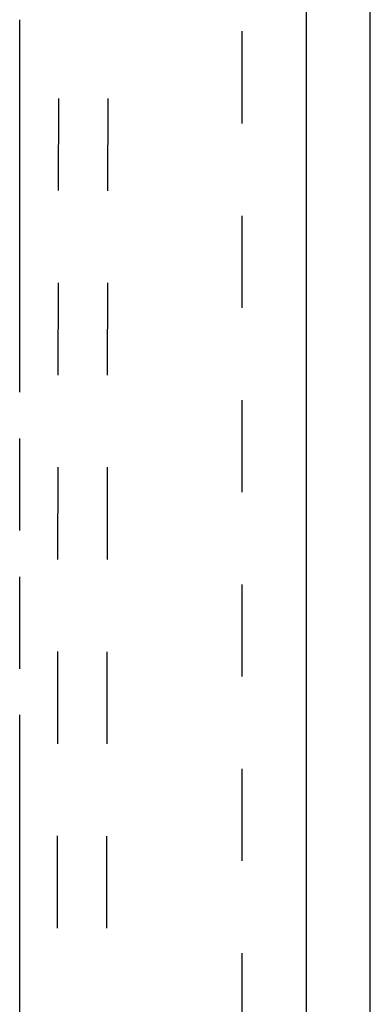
# Model space of a CAD drawing. Header units: inches. Extents: x 0 to 212, y 0 to 138.
# Tile 17 of 43: x 93.79 to 98.22, y 29.15 to 41.63. Entities that reach past the tile are written whole.
import ezdxf

# ---------------------------------------------------------------- set-up
doc = ezdxf.new("R2010")
doc.units = ezdxf.units.IN
doc.header["$LTSCALE"] = 11.6875
doc.header["$MEASUREMENT"] = 0
doc.linetypes.add('HIDDEN', pattern=[0.2, 0.1, -0.1])
doc.linetypes.add('PHANTOM', pattern=[0.8, 0.45, -0.05, 0.1, -0.05, 0.1, -0.05])
doc.layers.get('0').update_dxf_attribs({"linetype": 'CONTINUOUS'})
for name, color, linetype in [('02___PRT_ALL_AXES', 7, 'CONTINUOUS'), ('AVAILABLE_DOOR_SPACE', 7, 'CONTINUOUS'), ('DEFAULT_2', 8, 'HIDDEN')]:
    doc.layers.add(name, color=color, linetype=linetype)

msp = doc.modelspace()

# ---------------------------------------------------------------- linework, layer by layer
at = {"color": 3, "linetype": 'Continuous'}
for p, q in [((98.224, 10.438), (98.224, 82.23)), ((97.412, 79.48), (97.412, 17.188))]:
    msp.add_line(p, q, dxfattribs=at)
at = {"layer": '02___PRT_ALL_AXES', "color": 8, "linetype": 'HIDDEN'}
for p, q in [((94.288, 47.647), (94.24, 18.147)), ((94.913, 47.646), (94.865, 18.146))]:
    msp.add_line(p, q, dxfattribs=at)
at = {"layer": 'AVAILABLE_DOOR_SPACE', "color": 4, "linetype": 'PHANTOM'}
msp.add_line((93.787, 18.209), (93.787, 41.633), dxfattribs=at)
at = {"layer": 'DEFAULT_2', "color": 8, "linetype": 'HIDDEN'}
msp.add_line((96.599, 78.886), (96.599, 17.782), dxfattribs=at)

doc.saveas('drawing.dxf')
